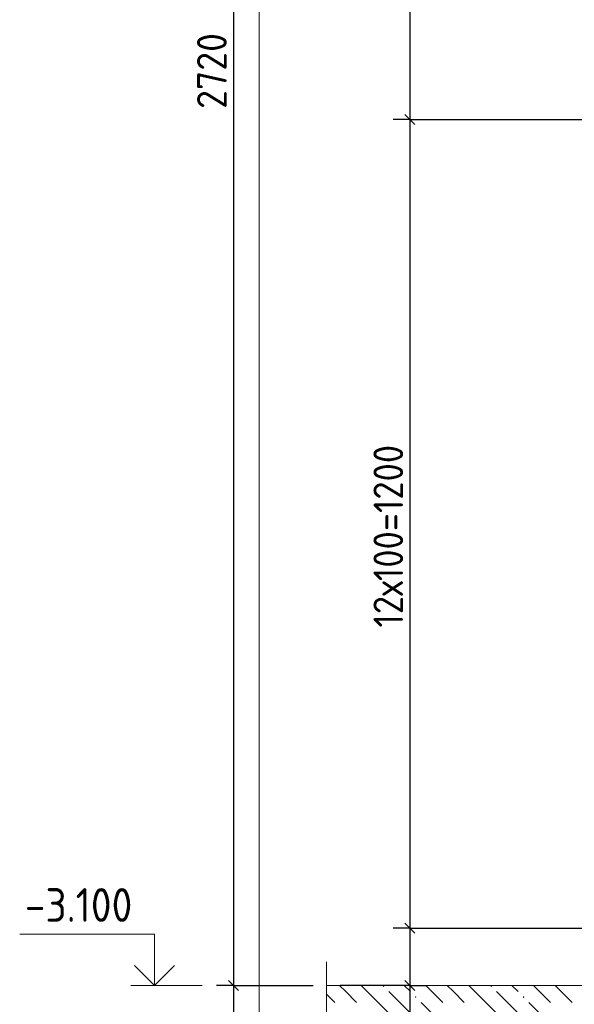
# Model space of a CAD drawing. Header units: millimetres. Extents: x 0 to 42000, y 0 to 29700.
# Tile 5 of 18: x 12830 to 16947, y 4890 to 12195. Entities that reach past the tile are written whole.
import ezdxf

# ---------------------------------------------------------------- set-up
doc = ezdxf.new("R2010")
doc.units = ezdxf.units.MM
for name, color, linetype, lineweight in [('Standard', 7, 'Continuous', 25), ('Примечания', 7, 'Continuous', 13), ('Фоновоя арматура Х1', 52, 'Continuous', 25)]:
    doc.layers.add(name, color=color, linetype=linetype, lineweight=lineweight)
doc.layers.add('Размерная выноска', color=7, linetype='Continuous')
doc.styles.add('ISOCPEUR', font='txt')

msp = doc.modelspace()

# ---------------------------------------------------------------- hatches: boundary and pattern name
at = {"layer": 'Фоновоя арматура Х1', "linetype": 'Continuous', "lineweight": 18, "transparency": 33554687}
for points in [[(15523.3, 5024), (15529.5, 5030.1), (15530.2, 5030.1), (15536.3, 5024), (15529.8, 5017.5)], [(16323.3, 5024), (16329.5, 5030.1), (16330.2, 5030.1), (16336.3, 5024), (16329.8, 5017.5)], [(15763.3, 4943.9), (15769.8, 4950.5), (15776.3, 4943.9), (15769.8, 4937.5)], [(16563.3, 4943.9), (16569.8, 4950.5), (16576.3, 4943.9), (16569.8, 4937.5)]]:
    msp.add_hatch(color=7, dxfattribs=at).paths.add_polyline_path(points, flags=16)

# ---------------------------------------------------------------- linework, layer by layer
at = {"layer": 'Standard', "color": 7, "linetype": 'Continuous', "lineweight": -3, "transparency": 33554687}
for p, q in [((14416.2, 18630.1), (14416.2, 5030.1)), ((15725.9, 17455.1), (15725.9, 11455.1)), ((15725.9, 11455.1), (15600.9, 11455.1)), ((15725.9, 11455.1), (15850.9, 11455.1)), ((15725.9, 11455.1), (17167.6, 11455.1)), ((15725.9, 11455.1), (15725.9, 5455.1)), ((15725.9, 5455.1), (15600.9, 5455.1)), ((15725.9, 5455.1), (15850.9, 5455.1)), ((15725.9, 5455.1), (17167.6, 5455.1)), ((15725.9, 5455.1), (15725.9, 5030.1)), ((14416.2, 5030.1), (14291.2, 5030.1)), ((14416.2, 5030.1), (14541.2, 5030.1)), ((14416.2, 5030.1), (15007.6, 5030.1)), ((14416.2, 5030.1), (14416.2, 3030.1)), ((15725.9, 5030.1), (15600.9, 5030.1)), ((15725.9, 5030.1), (15850.9, 5030.1)), ((15725.9, 5030.1), (15725.9, 4955.1))]:
    msp.add_line(p, q, dxfattribs=at)
at = {"layer": 'Standard', "color": 7, "linetype": 'Continuous', "lineweight": 25, "transparency": 33554687}
for p, q in [((15688.4, 11492.6), (15763.4, 11417.6)), ((15688.4, 5492.6), (15763.4, 5417.6)), ((14378.7, 5067.6), (14453.7, 4992.6)), ((15688.4, 5067.6), (15763.4, 4992.6))]:
    msp.add_line(p, q, dxfattribs=at)
at = {"layer": 'Standard', "color": 7, "linetype": 'Continuous', "lineweight": 13, "transparency": 33554687}
msp.add_line((14185.5, 5030.1), (13655.5, 5030.1), dxfattribs=at)
at = {"layer": 'Standard', "color": 254, "linetype": 'Continuous', "lineweight": 13, "true_color": 0xc4c4ff, "transparency": 33554687}
msp.add_lwpolyline([(14607.6, 2088.5), (20607.6, 2088.5), (20607.6, 27230.1), (14607.6, 27230.1), (14607.6, 2088.5)], dxfattribs=at)
at = {"layer": 'Standard', "color": 7, "linetype": 'Continuous', "lineweight": 13, "transparency": 33554687}
msp.add_lwpolyline([(13829.7, 5030.1), (13829.7, 5410.1), (12829.7, 5410.1)], dxfattribs=at)
at = {"layer": 'Standard', "color": 7, "linetype": 'Continuous', "lineweight": 35, "transparency": 33554687}
msp.add_lwpolyline([(13978.2, 5178.6), (13829.7, 5030.1), (13681.2, 5178.6)], dxfattribs=at)
at = {"layer": 'Standard', "color": 7, "linetype": 'Continuous', "lineweight": -3, "transparency": 33554687}
msp.add_lwpolyline([(15725.9, 5030.1), (15708.9, 5030.1), (15708.9, 5030.1), (15207.6, 5030.1)], dxfattribs=at)
at = {"layer": 'Примечания', "color": 7, "linetype": 'Continuous', "lineweight": 13, "transparency": 33554687}
msp.add_line((15107.6, 5205.1), (15107.6, 4100.6), dxfattribs=at)
at = {"layer": 'Размерная выноска', "color": 7, "linetype": 'Continuous', "lineweight": -3, "transparency": 33554687}
msp.add_line((15725.9, 5030.1), (15725.9, 4605.1), dxfattribs=at)
at = {"layer": 'Фоновоя арматура Х1', "color": 7, "linetype": 'Continuous', "lineweight": 13, "transparency": 33554687}
msp.add_line((17107.6, 5030.1), (15107.6, 5030.1), dxfattribs=at)
at = {"layer": 'Фоновоя арматура Х1', "color": 252, "linetype": 'Continuous', "lineweight": 18, "true_color": 0x8f8f8f, "transparency": 33554687}
for p, q in [((15249.8, 4984), (15203.7, 5030.1)), ((15329.8, 4904), (15249.8, 4984)), ((15363.7, 5030.1), (15569.8, 4824)), ((15569.8, 4984), (15809.8, 4743.9)), ((15683.7, 5030.1), (15729.8, 4984)), ((15843.7, 5030.1), (15969.8, 4904)), ((16049.8, 4984), (16003.7, 5030.1)), ((16129.8, 4904), (16049.8, 4984)), ((16163.7, 5030.1), (16369.8, 4824)), ((16369.8, 4984), (16609.8, 4743.9)), ((16483.7, 5030.1), (16529.8, 4984)), ((16643.7, 5030.1), (16769.8, 4904)), ((16849.8, 4984), (16803.7, 5030.1)), ((16929.8, 4904), (16849.8, 4984)), ((15107.6, 4966.2), (15169.8, 4904)), ((16049.8, 4663.9), (15809.8, 4904)), ((16849.8, 4663.9), (16609.8, 4904))]:
    msp.add_line(p, q, dxfattribs=at)

# ---------------------------------------------------------------- texts
at = {"layer": 'Standard', "color": 7, "linetype": 'Continuous', "lineweight": 25, "transparency": 33554687, "char_height": 220, "attachment_point": 7, "rotation": 90, "style": 'ISOCPEUR'}
for s, insert, width in [('\\W0.93;2720', (14366.2, 11533.1), 718.094), ('\\W0.90;12х100=1200', (15675.9, 7685.1), 1659.815)]:
    msp.add_mtext(s, dxfattribs=dict(at, insert=insert, width=width))
at = {"layer": 'Standard', "color": 7, "linetype": 'Continuous', "lineweight": 25, "transparency": 33554687, "insert": (12867.2, 5501.8), "char_height": 250, "width": 1011.772, "attachment_point": 7, "style": 'ISOCPEUR'}
msp.add_mtext('\\W0.90;-3.100', dxfattribs=at)

doc.saveas('drawing.dxf')
